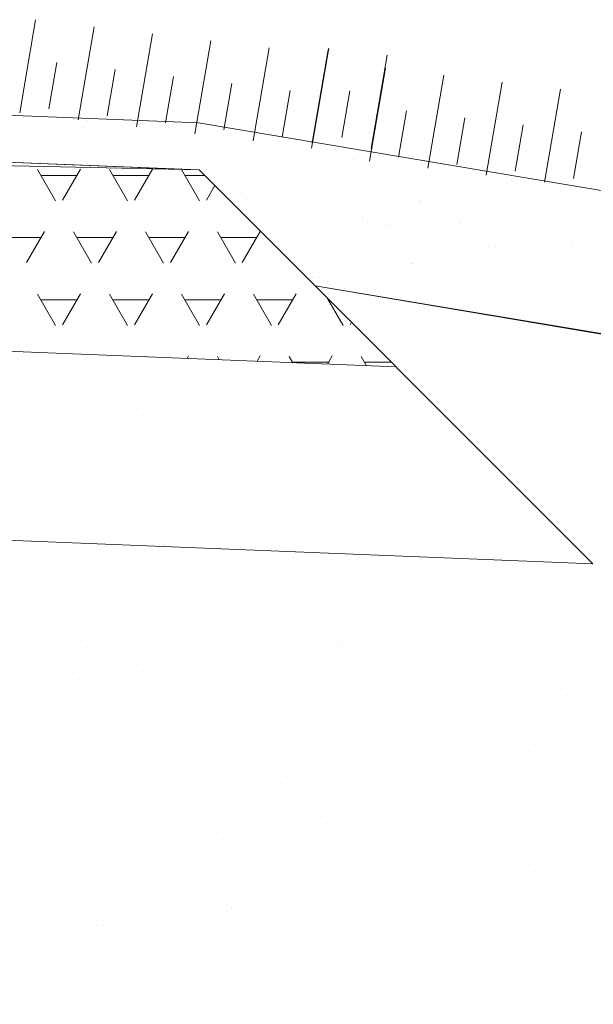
# Model space of a CAD drawing. Header units: metres. Extents: x 561538 to 562530, y 6580867 to 6581188.
# Tile 26 of 78: x 562505.538 to 562506.146, y 6580871.058 to 6580872.1. Entities that reach past the tile are written whole.
import ezdxf

# ---------------------------------------------------------------- set-up
doc = ezdxf.new("R2010")
doc.units = ezdxf.units.M
doc.layers.add('KLM_horisontaal', color=154, linetype='Continuous', lineweight=9)
doc.layers.add('KLM_lõige', color=7, linetype='Continuous', lineweight=9)

msp = doc.modelspace()

# ---------------------------------------------------------------- linework, layer by layer
at = {"layer": 'KLM_horisontaal', "color": 0}
for p, q in [((562505.4777, 6580872.0014), (562505.7277, 6580871.9914)), ((562505.7277, 6580871.9914), (562506.9777, 6580871.7814)), ((562505.4757, 6580871.9515), (562505.7257, 6580871.9415)), ((562505.7286, 6580871.9414), (562506.1456, 6580871.5244)), ((562505.8515, 6580871.8185), (562506.9726, 6580871.6302)), ((562505.4677, 6580871.7516), (562505.9371, 6580871.7329)), ((562505.4597, 6580871.5518), (562506.1456, 6580871.5244))]:
    msp.add_line(p, q, dxfattribs=at)
at = {"layer": 'KLM_lõige', "color": 3}
for p, q in [((562505.5383, 6580872.0019), (562505.5552, 6580872.1005)), ((562505.5383, 6580872.0019), (562505.5552, 6580872.1005)), ((562505.6001, 6580871.9945), (562505.6171, 6580872.093)), ((562505.6001, 6580871.9945), (562505.6171, 6580872.093)), ((562505.662, 6580871.987), (562505.6789, 6580872.0855)), ((562505.662, 6580871.987), (562505.6789, 6580872.0855)), ((562505.7238, 6580871.9795), (562505.7407, 6580872.0781)), ((562505.7238, 6580871.9795), (562505.7407, 6580872.0781)), ((562505.7856, 6580871.9721), (562505.8026, 6580872.0706)), ((562505.7856, 6580871.9721), (562505.8026, 6580872.0706)), ((562505.8489, 6580871.9717), (562505.8658, 6580872.0702)), ((562505.8474, 6580871.9646), (562505.8644, 6580872.0632)), ((562505.8483, 6580871.9702), (562505.8653, 6580872.0687)), ((562505.9107, 6580871.9642), (562505.9276, 6580872.0628)), ((562505.5693, 6580872.0061), (562505.5777, 6580872.0553)), ((562505.9089, 6580871.9507), (562505.9258, 6580872.0492)), ((562505.6311, 6580871.9986), (562505.6396, 6580872.0479)), ((562505.6929, 6580871.9911), (562505.7014, 6580872.0404)), ((562505.9707, 6580871.9432), (562505.9876, 6580872.0417)), ((562505.9707, 6580871.9432), (562505.9876, 6580872.0417)), ((562505.7547, 6580871.9837), (562505.7632, 6580872.033)), ((562506.0325, 6580871.9357), (562506.0495, 6580872.0343)), ((562506.0325, 6580871.9357), (562506.0495, 6580872.0343)), ((562505.8166, 6580871.9762), (562505.825, 6580872.0255)), ((562505.8798, 6580871.9758), (562505.8883, 6580872.0251)), ((562506.0943, 6580871.9283), (562506.1113, 6580872.0268)), ((562506.0943, 6580871.9283), (562506.1113, 6580872.0268)), ((562505.9398, 6580871.9548), (562505.9483, 6580872.0041)), ((562506.0016, 6580871.9473), (562506.0101, 6580871.9966)), ((562506.0635, 6580871.9399), (562506.0719, 6580871.9892)), ((562506.1253, 6580871.9324), (562506.1338, 6580871.9817))]:
    msp.add_line(p, q, dxfattribs=at)
at = {"layer": 'KLM_lõige', "color": 34}
for p, q in [((562505.7277, 6580871.9914), (562505.4777, 6580872.0014)), ((562505.5541, 6580871.9869), (562505.5541, 6580871.9869)), ((562505.5747, 6580871.9896), (562505.5747, 6580871.9896)), ((562505.5931, 6580871.9888), (562505.5931, 6580871.9888)), ((562505.6064, 6580871.9861), (562505.6064, 6580871.9861)), ((562505.6092, 6580871.9942), (562505.6092, 6580871.9942)), ((562505.6855, 6580871.9863), (562505.6855, 6580871.9863)), ((562505.6962, 6580871.9866), (562505.6962, 6580871.9866)), ((562506.9777, 6580871.7814), (562505.7277, 6580871.9914)), ((562505.5409, 6580871.9852), (562505.5409, 6580871.9852)), ((562505.5977, 6580871.9845), (562505.5977, 6580871.9845)), ((562505.6597, 6580871.9753), (562505.6597, 6580871.9753)), ((562505.7262, 6580871.9762), (562505.7262, 6580871.9762)), ((562505.7912, 6580871.9759), (562505.7912, 6580871.9759)), ((562505.5911, 6580871.9729), (562505.5911, 6580871.9729)), ((562505.6198, 6580871.9643), (562505.6198, 6580871.9643)), ((562505.7215, 6580871.9634), (562505.7215, 6580871.9634)), ((562505.7262, 6580871.9591), (562505.7262, 6580871.9591)), ((562505.8246, 6580871.9612), (562505.8246, 6580871.9612)), ((562505.8378, 6580871.9585), (562505.8378, 6580871.9585)), ((562505.851, 6580871.9602), (562505.851, 6580871.9602)), ((562505.8716, 6580871.963), (562505.8716, 6580871.963)), ((562505.894, 6580871.9545), (562505.894, 6580871.9545)), ((562505.9309, 6580871.956), (562505.9309, 6580871.956)), ((562505.4777, 6580871.9514), (562505.7286, 6580871.9414)), ((562505.5605, 6580871.9494), (562505.5605, 6580871.9494)), ((562505.5776, 6580871.9539), (562505.5776, 6580871.9539)), ((562505.5883, 6580871.9471), (562505.5883, 6580871.9471)), ((562505.627, 6580871.9502), (562505.627, 6580871.9502)), ((562505.6567, 6580871.9541), (562505.6567, 6580871.9541)), ((562505.6674, 6580871.9472), (562505.6674, 6580871.9472)), ((562505.6919, 6580871.9499), (562505.6919, 6580871.9499)), ((562505.7349, 6580871.945), (562505.7349, 6580871.945)), ((562505.7358, 6580871.9542), (562505.7358, 6580871.9542)), ((562505.7465, 6580871.9474), (562505.7465, 6580871.9474)), ((562505.7605, 6580871.9524), (562505.7605, 6580871.9524)), ((562505.7694, 6580871.9495), (562505.7694, 6580871.9495)), ((562505.7826, 6580871.9512), (562505.7826, 6580871.9512)), ((562505.8033, 6580871.954), (562505.8033, 6580871.954)), ((562505.8149, 6580871.9543), (562505.8149, 6580871.9543)), ((562505.8256, 6580871.9475), (562505.8256, 6580871.9475)), ((562505.827, 6580871.9532), (562505.827, 6580871.9532)), ((562505.892, 6580871.9529), (562505.892, 6580871.9529)), ((562505.9047, 6580871.9477), (562505.9047, 6580871.9477)), ((562505.9838, 6580871.9478), (562505.9838, 6580871.9478)), ((562505.7142, 6580871.9422), (562505.7142, 6580871.9422)), ((562505.7286, 6580871.9414), (562505.8515, 6580871.8185)), ((562505.7482, 6580871.9389), (562505.7482, 6580871.9389)), ((562505.8499, 6580871.938), (562505.8499, 6580871.938)), ((562505.8546, 6580871.9337), (562505.8546, 6580871.9337)), ((562505.953, 6580871.9358), (562505.953, 6580871.9358)), ((562506.0547, 6580871.9349), (562506.0547, 6580871.9349)), ((562505.7928, 6580871.9269), (562505.7928, 6580871.9269)), ((562505.8614, 6580871.9294), (562505.8614, 6580871.9294)), ((562505.9279, 6580871.9303), (562505.9279, 6580871.9303)), ((562505.9928, 6580871.9299), (562505.9928, 6580871.9299)), ((562506.0224, 6580871.9232), (562506.0224, 6580871.9232)), ((562506.0593, 6580871.9306), (562506.0593, 6580871.9306)), ((562506.0614, 6580871.9324), (562506.0614, 6580871.9324)), ((562506.0795, 6580871.9246), (562506.0795, 6580871.9246)), ((562506.1002, 6580871.9273), (562506.1002, 6580871.9273)), ((562506.1015, 6580871.9234), (562506.1015, 6580871.9234)), ((562505.7735, 6580871.9157), (562505.7735, 6580871.9157)), ((562505.7851, 6580871.9228), (562505.7851, 6580871.9228)), ((562505.8642, 6580871.923), (562505.8642, 6580871.923)), ((562505.8767, 6580871.9135), (562505.8767, 6580871.9135)), ((562505.9433, 6580871.9231), (562505.9433, 6580871.9231)), ((562505.9979, 6580871.9138), (562505.9979, 6580871.9138)), ((562506.0111, 6580871.9156), (562506.0111, 6580871.9156)), ((562506.0318, 6580871.9183), (562506.0318, 6580871.9183)), ((562506.0663, 6580871.9228), (562506.0663, 6580871.9228)), ((562505.7782, 6580871.9114), (562505.7782, 6580871.9114)), ((562505.8286, 6580871.9043), (562505.8286, 6580871.9043)), ((562505.8936, 6580871.904), (562505.8936, 6580871.904)), ((562505.9296, 6580871.9048), (562505.9296, 6580871.9048)), ((562505.9428, 6580871.9066), (562505.9428, 6580871.9066)), ((562505.9622, 6580871.9064), (562505.9622, 6580871.9064)), ((562505.9634, 6580871.9093), (562505.9634, 6580871.9093)), ((562505.9783, 6580871.9126), (562505.9783, 6580871.9126)), ((562505.983, 6580871.9083), (562505.983, 6580871.9083)), ((562506.0287, 6580871.9073), (562506.0287, 6580871.9073)), ((562506.0814, 6580871.9103), (562506.0814, 6580871.9103)), ((562506.0937, 6580871.907), (562506.0937, 6580871.907)), ((562505.8612, 6580871.8958), (562505.8612, 6580871.8958)), ((562505.8744, 6580871.8976), (562505.8744, 6580871.8976)), ((562505.8951, 6580871.9003), (562505.8951, 6580871.9003)), ((562505.7928, 6580871.8868), (562505.7928, 6580871.8868)), ((562505.8003, 6580871.8912), (562505.8003, 6580871.8912)), ((562505.806, 6580871.8886), (562505.806, 6580871.8886)), ((562505.8267, 6580871.8913), (562505.8267, 6580871.8913)), ((562505.8354, 6580871.8907), (562505.8354, 6580871.8907)), ((562505.8461, 6580871.8839), (562505.8461, 6580871.8839)), ((562505.9019, 6580871.8903), (562505.9019, 6580871.8903)), ((562505.9066, 6580871.886), (562505.9066, 6580871.886)), ((562505.9145, 6580871.8909), (562505.9145, 6580871.8909)), ((562505.9252, 6580871.8841), (562505.9252, 6580871.8841)), ((562505.9936, 6580871.891), (562505.9936, 6580871.891)), ((562506.0043, 6580871.8842), (562506.0043, 6580871.8842)), ((562506.0051, 6580871.8881), (562506.0051, 6580871.8881)), ((562506.063, 6580871.8835), (562506.063, 6580871.8835)), ((562506.0727, 6580871.8912), (562506.0727, 6580871.8912)), ((562506.0834, 6580871.8843), (562506.0834, 6580871.8843)), ((562506.1067, 6580871.8872), (562506.1067, 6580871.8872)), ((562506.1114, 6580871.8829), (562506.1114, 6580871.8829)), ((562506.1295, 6580871.8843), (562506.1295, 6580871.8843)), ((562505.7944, 6580871.878), (562505.7944, 6580871.878)), ((562505.863, 6580871.8805), (562505.863, 6580871.8805)), ((562505.9295, 6580871.8813), (562505.9295, 6580871.8813)), ((562505.9944, 6580871.881), (562505.9944, 6580871.881)), ((562505.8256, 6580871.868), (562505.8256, 6580871.868)), ((562505.8303, 6580871.8637), (562505.8303, 6580871.8637)), ((562505.9287, 6580871.8658), (562505.9287, 6580871.8658)), ((562506.0304, 6580871.8649), (562506.0304, 6580871.8649)), ((562506.1029, 6580871.8619), (562506.1029, 6580871.8619)), ((562506.1236, 6580871.8646), (562506.1236, 6580871.8646)), ((562506.1335, 6580871.8626), (562506.1335, 6580871.8626)), ((562505.8302, 6580871.8553), (562505.8302, 6580871.8553)), ((562505.8847, 6580871.8593), (562505.8847, 6580871.8593)), ((562505.8952, 6580871.855), (562505.8952, 6580871.855)), ((562505.9638, 6580871.8595), (562505.9638, 6580871.8595)), ((562505.9638, 6580871.8575), (562505.9638, 6580871.8575)), ((562506.0213, 6580871.8511), (562506.0213, 6580871.8511)), ((562506.0303, 6580871.8583), (562506.0303, 6580871.8583)), ((562506.0346, 6580871.8529), (562506.0346, 6580871.8529)), ((562506.035, 6580871.8606), (562506.035, 6580871.8606)), ((562506.0429, 6580871.8596), (562506.0429, 6580871.8596)), ((562506.0552, 6580871.8556), (562506.0552, 6580871.8556)), ((562506.0897, 6580871.8601), (562506.0897, 6580871.8601)), ((562506.0953, 6580871.858), (562506.0953, 6580871.858)), ((562506.122, 6580871.8598), (562506.122, 6580871.8598)), ((562505.8524, 6580871.8435), (562505.8524, 6580871.8435)), ((562505.953, 6580871.8421), (562505.953, 6580871.8421)), ((562505.954, 6580871.8426), (562505.954, 6580871.8426)), ((562505.9662, 6580871.8439), (562505.9662, 6580871.8439)), ((562505.9868, 6580871.8466), (562505.9868, 6580871.8466)), ((562506.0571, 6580871.8403), (562506.0571, 6580871.8403)), ((562505.8646, 6580871.8315), (562505.8646, 6580871.8315)), ((562505.8846, 6580871.8331), (562505.8846, 6580871.8331)), ((562505.8978, 6580871.8349), (562505.8978, 6580871.8349)), ((562505.9185, 6580871.8376), (562505.9185, 6580871.8376)), ((562505.9311, 6580871.8324), (562505.9311, 6580871.8324)), ((562505.9587, 6580871.8383), (562505.9587, 6580871.8383)), ((562505.996, 6580871.8321), (562505.996, 6580871.8321)), ((562506.0646, 6580871.8345), (562506.0646, 6580871.8345)), ((562506.1311, 6580871.8354), (562506.1311, 6580871.8354)), ((562505.8501, 6580871.8286), (562505.8501, 6580871.8286)), ((562505.8559, 6580871.8271), (562505.8559, 6580871.8271)), ((562505.8667, 6580871.8203), (562505.8667, 6580871.8203)), ((562505.8777, 6580871.8203), (562505.8777, 6580871.8203)), ((562505.935, 6580871.8273), (562505.935, 6580871.8273)), ((562505.9458, 6580871.8205), (562505.9458, 6580871.8205)), ((562506.0141, 6580871.8274), (562506.0141, 6580871.8274)), ((562506.0249, 6580871.8206), (562506.0249, 6580871.8206)), ((562506.0932, 6580871.8276), (562506.0932, 6580871.8276)), ((562506.104, 6580871.8207), (562506.104, 6580871.8207)), ((562505.8515, 6580871.8185), (562506.9726, 6580871.6302)), ((562505.8823, 6580871.816), (562505.8823, 6580871.816)), ((562505.9654, 6580871.8086), (562505.9654, 6580871.8086)), ((562505.9808, 6580871.8181), (562505.9808, 6580871.8181)), ((562506.0319, 6580871.8094), (562506.0319, 6580871.8094)), ((562506.0824, 6580871.8172), (562506.0824, 6580871.8172)), ((562506.0871, 6580871.8129), (562506.0871, 6580871.8129)), ((562506.0969, 6580871.8091), (562506.0969, 6580871.8091)), ((562506.1264, 6580871.7992), (562506.1264, 6580871.7992)), ((562506.0061, 6580871.7949), (562506.0061, 6580871.7949)), ((562506.0448, 6580871.7885), (562506.0448, 6580871.7885)), ((562506.058, 6580871.7902), (562506.058, 6580871.7902)), ((562506.0634, 6580871.796), (562506.0634, 6580871.796)), ((562506.0786, 6580871.7929), (562506.0786, 6580871.7929)), ((562506.1092, 6580871.7926), (562506.1092, 6580871.7926)), ((562506.1131, 6580871.7975), (562506.1131, 6580871.7975)), ((562506.1425, 6580871.7962), (562506.1425, 6580871.7962)), ((562506.0662, 6580871.7856), (562506.0662, 6580871.7856)), ((562506.1327, 6580871.7864), (562506.1327, 6580871.7864))]:
    msp.add_line(p, q, dxfattribs=at)
at = {"layer": 'KLM_lõige', "color": 7}
for p, q in [((562505.7286, 6580871.9414), (562503.4767, 6580871.9914)), ((562505.5764, 6580871.9087), (562505.5573, 6580871.9417)), ((562505.5615, 6580871.9356), (562505.5996, 6580871.9356)), ((562505.5837, 6580871.9093), (562505.6028, 6580871.9423)), ((562505.6526, 6580871.9087), (562505.6335, 6580871.9417)), ((562505.6377, 6580871.9356), (562505.6758, 6580871.9356)), ((562505.6599, 6580871.9093), (562505.679, 6580871.9423)), ((562505.7288, 6580871.9087), (562505.7097, 6580871.9417)), ((562505.7139, 6580871.9356), (562505.7344, 6580871.9356)), ((562505.9371, 6580871.7329), (562505.7286, 6580871.9414)), ((562505.7361, 6580871.9093), (562505.7451, 6580871.9249)), ((562505.5456, 6580871.8433), (562505.5647, 6580871.8763)), ((562505.6145, 6580871.8427), (562505.5954, 6580871.8757)), ((562505.6218, 6580871.8433), (562505.6409, 6580871.8763)), ((562505.6907, 6580871.8427), (562505.6716, 6580871.8757)), ((562505.698, 6580871.8433), (562505.7171, 6580871.8763)), ((562505.7669, 6580871.8427), (562505.7478, 6580871.8757)), ((562505.7742, 6580871.8433), (562505.7933, 6580871.8763)), ((562505.5234, 6580871.8697), (562505.5615, 6580871.8697)), ((562505.5996, 6580871.8697), (562505.6377, 6580871.8697)), ((562505.6758, 6580871.8697), (562505.7139, 6580871.8697)), ((562505.752, 6580871.8697), (562505.7901, 6580871.8697)), ((562505.5764, 6580871.7767), (562505.5573, 6580871.8097)), ((562505.5837, 6580871.7774), (562505.6028, 6580871.8103)), ((562505.6526, 6580871.7767), (562505.6335, 6580871.8097)), ((562505.6599, 6580871.7774), (562505.679, 6580871.8103)), ((562505.7288, 6580871.7767), (562505.7097, 6580871.8097)), ((562505.7361, 6580871.7774), (562505.7552, 6580871.8103)), ((562505.805, 6580871.7767), (562505.7859, 6580871.8097)), ((562505.8123, 6580871.7774), (562505.8314, 6580871.8103)), ((562505.5615, 6580871.8037), (562505.5996, 6580871.8037)), ((562505.6377, 6580871.8037), (562505.6758, 6580871.8037)), ((562505.7139, 6580871.8037), (562505.752, 6580871.8037)), ((562505.7901, 6580871.8037), (562505.8282, 6580871.8037)), ((562505.8812, 6580871.7767), (562505.8646, 6580871.8054)), ((562505.8885, 6580871.7774), (562505.89, 6580871.78)), ((562505.4727, 6580871.7515), (562505.9371, 6580871.7329)), ((562505.6718, 6580871.7435), (562505.6716, 6580871.7437)), ((562505.7156, 6580871.7417), (562505.7171, 6580871.7444)), ((562505.7498, 6580871.7404), (562505.7478, 6580871.7437)), ((562505.7901, 6580871.7388), (562505.7933, 6580871.7444)), ((562505.8278, 6580871.7372), (562505.824, 6580871.7437)), ((562505.8282, 6580871.7377), (562505.8663, 6580871.7377)), ((562505.8645, 6580871.7358), (562505.8695, 6580871.7444)), ((562505.9058, 6580871.7341), (562505.9002, 6580871.7437)), ((562505.9044, 6580871.7377), (562505.9323, 6580871.7377))]:
    msp.add_line(p, q, dxfattribs=at)
at = {"layer": 'KLM_lõige'}
for p, q in [((562506.9777, 6580871.6307), (562505.8515, 6580871.8185)), ((562505.8515, 6580871.8185), (562505.9371, 6580871.7329)), ((562505.929, 6580871.7806), (562505.929, 6580871.7806)), ((562505.8985, 6580871.7726), (562505.8985, 6580871.7726)), ((562506.1047, 6580871.7681), (562506.1047, 6580871.7681)), ((562505.9078, 6580871.764), (562505.9078, 6580871.764)), ((562506.0023, 6580871.7645), (562506.0023, 6580871.7645)), ((562505.9371, 6580871.7329), (562505.4727, 6580871.7515)), ((562505.5425, 6580871.7298), (562505.5425, 6580871.7298)), ((562505.6006, 6580871.7293), (562505.6006, 6580871.7293)), ((562505.7306, 6580871.7287), (562505.7306, 6580871.7287)), ((562505.7458, 6580871.728), (562505.7458, 6580871.728)), ((562505.8678, 6580871.7336), (562505.8678, 6580871.7336)), ((562506.0008, 6580871.7353), (562506.0008, 6580871.7353)), ((562506.0814, 6580871.7275), (562506.0814, 6580871.7275)), ((562506.1227, 6580871.733), (562506.1227, 6580871.733)), ((562506.1307, 6580871.7347), (562506.1307, 6580871.7347)), ((562505.7551, 6580871.7194), (562505.7551, 6580871.7194)), ((562505.952, 6580871.7235), (562505.952, 6580871.7235)), ((562505.986, 6580871.715), (562505.986, 6580871.715)), ((562506.055, 6580871.724), (562506.055, 6580871.724)), ((562505.9182, 6580871.706), (562505.9182, 6580871.706)), ((562505.9447, 6580871.7095), (562505.9447, 6580871.7095)), ((562505.6284, 6580871.6995), (562505.6284, 6580871.6995)), ((562505.7866, 6580871.6998), (562505.7866, 6580871.6998)), ((562505.8492, 6580871.697), (562505.8492, 6580871.697)), ((562505.9448, 6580871.7001), (562505.9448, 6580871.7001)), ((562506.103, 6580871.7004), (562506.103, 6580871.7004)), ((562505.593, 6580871.6834), (562505.593, 6580871.6834)), ((562505.6499, 6580871.6858), (562505.6499, 6580871.6858)), ((562505.7815, 6580871.688), (562505.7815, 6580871.688)), ((562505.8023, 6580871.6834), (562505.8023, 6580871.6834)), ((562505.8079, 6580871.6915), (562505.8079, 6580871.6915)), ((562505.8081, 6580871.6861), (562505.8081, 6580871.6861)), ((562505.9663, 6580871.6864), (562505.9663, 6580871.6864)), ((562506.0694, 6580871.6877), (562506.0694, 6580871.6877)), ((562506.1245, 6580871.6867), (562506.1245, 6580871.6867)), ((562505.6024, 6580871.6748), (562505.6024, 6580871.6748)), ((562505.6693, 6580871.6817), (562505.6693, 6580871.6817)), ((562505.6712, 6580871.6735), (562505.6712, 6580871.6735)), ((562505.7125, 6580871.679), (562505.7125, 6580871.679)), ((562505.7993, 6580871.6789), (562505.7993, 6580871.6789)), ((562505.9322, 6580871.6828), (562505.9322, 6580871.6828)), ((562506.0026, 6580871.6772), (562506.0026, 6580871.6772)), ((562505.6447, 6580871.67), (562505.6447, 6580871.67)), ((562506.012, 6580871.6686), (562506.012, 6580871.6686)), ((562505.5757, 6580871.661), (562505.5757, 6580871.661)), ((562505.5688, 6580871.6364), (562505.5688, 6580871.6364)), ((562505.6038, 6580871.6314), (562505.6038, 6580871.6314)), ((562505.6466, 6580871.6343), (562505.6466, 6580871.6343)), ((562505.727, 6580871.6367), (562505.727, 6580871.6367)), ((562505.8499, 6580871.6326), (562505.8499, 6580871.6326)), ((562505.871, 6580871.6358), (562505.871, 6580871.6358)), ((562505.8852, 6580871.637), (562505.8852, 6580871.637)), ((562506.004, 6580871.6375), (562506.004, 6580871.6375)), ((562506.0434, 6580871.6373), (562506.0434, 6580871.6373)), ((562506.1339, 6580871.6368), (562506.1339, 6580871.6368)), ((562505.7338, 6580871.6308), (562505.7338, 6580871.6308)), ((562505.8592, 6580871.624), (562505.8592, 6580871.624)), ((562506.0561, 6580871.6281), (562506.0561, 6580871.6281)), ((562506.1282, 6580871.6022), (562506.1282, 6580871.6022)), ((562506.0328, 6580871.5896), (562506.0328, 6580871.5896)), ((562506.0726, 6580871.5898), (562506.0726, 6580871.5898)), ((562506.1018, 6580871.5987), (562506.1018, 6580871.5987)), ((562505.6725, 6580871.5838), (562505.6725, 6580871.5838)), ((562505.6972, 6580871.588), (562505.6972, 6580871.588)), ((562505.7065, 6580871.5794), (562505.7065, 6580871.5794)), ((562505.8055, 6580871.5855), (562505.8055, 6580871.5855)), ((562505.9034, 6580871.5835), (562505.9034, 6580871.5835)), ((562505.9354, 6580871.5849), (562505.9354, 6580871.5849)), ((562505.9651, 6580871.5807), (562505.9651, 6580871.5807)), ((562505.9915, 6580871.5842), (562505.9915, 6580871.5842)), ((562506.1067, 6580871.5818), (562506.1067, 6580871.5818)), ((562505.6695, 6580871.5723), (562505.6695, 6580871.5723)), ((562505.8277, 6580871.5726), (562505.8277, 6580871.5726)), ((562505.8961, 6580871.5716), (562505.8961, 6580871.5716)), ((562505.9859, 6580871.5729), (562505.9859, 6580871.5729)), ((562506.1161, 6580871.5732), (562506.1161, 6580871.5732)), ((562506.1441, 6580871.5731), (562506.1441, 6580871.5731)), ((562505.6909, 6580871.5586), (562505.6909, 6580871.5586)), ((562505.8283, 6580871.5627), (562505.8283, 6580871.5627)), ((562505.8491, 6580871.5589), (562505.8491, 6580871.5589)), ((562505.8548, 6580871.5662), (562505.8548, 6580871.5662)), ((562506.0073, 6580871.5592), (562506.0073, 6580871.5592)), ((562505.718, 6580871.5482), (562505.718, 6580871.5482)), ((562505.7593, 6580871.5536), (562505.7593, 6580871.5536)), ((562505.5445, 6580871.5434), (562505.5445, 6580871.5434)), ((562505.6916, 6580871.5447), (562505.6916, 6580871.5447)), ((562505.7507, 6580871.5389), (562505.7507, 6580871.5389)), ((562505.8742, 6580871.5379), (562505.8742, 6580871.5379)), ((562506.0072, 6580871.5396), (562506.0072, 6580871.5396)), ((562506.1371, 6580871.5389), (562506.1371, 6580871.5389)), ((562505.5538, 6580871.5348), (562505.5538, 6580871.5348)), ((562505.5813, 6580871.5302), (562505.5813, 6580871.5302)), ((562505.607, 6580871.5336), (562505.607, 6580871.5336)), ((562505.6226, 6580871.5356), (562505.6226, 6580871.5356)), ((562505.737, 6580871.5329), (562505.737, 6580871.5329)), ((562505.954, 6580871.5372), (562505.954, 6580871.5372)), ((562505.9634, 6580871.5286), (562505.9634, 6580871.5286)), ((562505.5548, 6580871.5267), (562505.5548, 6580871.5267)), ((562505.6098, 6580871.5092), (562505.6098, 6580871.5092)), ((562505.768, 6580871.5095), (562505.768, 6580871.5095)), ((562505.9262, 6580871.5098), (562505.9262, 6580871.5098)), ((562506.0844, 6580871.5101), (562506.0844, 6580871.5101)), ((562505.598, 6580871.4944), (562505.598, 6580871.4944)), ((562505.6757, 6580871.4859), (562505.6757, 6580871.4859)), ((562505.8013, 6580871.4926), (562505.8013, 6580871.4926)), ((562505.8087, 6580871.4876), (562505.8087, 6580871.4876)), ((562505.9386, 6580871.487), (562505.9386, 6580871.487)), ((562506.0076, 6580871.4881), (562506.0076, 6580871.4881)), ((562506.0758, 6580871.4919), (562506.0758, 6580871.4919)), ((562505.5385, 6580871.481), (562505.5385, 6580871.481)), ((562505.8107, 6580871.484), (562505.8107, 6580871.484)), ((562506.0119, 6580871.4553), (562506.0119, 6580871.4553)), ((562506.0383, 6580871.4588), (562506.0383, 6580871.4588)), ((562506.0796, 6580871.4642), (562506.0796, 6580871.4642)), ((562505.5523, 6580871.4448), (562505.5523, 6580871.4448)), ((562505.6486, 6580871.448), (562505.6486, 6580871.448)), ((562505.7105, 6580871.4451), (562505.7105, 6580871.4451)), ((562505.8548, 6580871.4435), (562505.8548, 6580871.4435)), ((562505.8687, 6580871.4454), (562505.8687, 6580871.4454)), ((562505.9429, 6580871.4462), (562505.9429, 6580871.4462)), ((562506.0269, 6580871.4457), (562506.0269, 6580871.4457)), ((562505.6102, 6580871.4357), (562505.6102, 6580871.4357)), ((562505.6579, 6580871.4394), (562505.6579, 6580871.4394)), ((562505.7402, 6580871.4351), (562505.7402, 6580871.4351)), ((562505.8751, 6580871.4373), (562505.8751, 6580871.4373)), ((562505.8774, 6580871.44), (562505.8774, 6580871.44)), ((562505.9016, 6580871.4408), (562505.9016, 6580871.4408)), ((562506.0104, 6580871.4417), (562506.0104, 6580871.4417)), ((562506.0581, 6580871.4418), (562506.0581, 6580871.4418)), ((562506.0675, 6580871.4332), (562506.0675, 6580871.4332)), ((562506.1403, 6580871.4411), (562506.1403, 6580871.4411)), ((562505.5737, 6580871.4311), (562505.5737, 6580871.4311)), ((562505.7319, 6580871.4314), (562505.7319, 6580871.4314)), ((562505.7648, 6580871.4228), (562505.7648, 6580871.4228)), ((562505.8061, 6580871.4282), (562505.8061, 6580871.4282)), ((562505.8901, 6580871.4317), (562505.8901, 6580871.4317)), ((562506.0483, 6580871.432), (562506.0483, 6580871.432)), ((562505.7384, 6580871.4193), (562505.7384, 6580871.4193)), ((562505.6281, 6580871.4048), (562505.6281, 6580871.4048)), ((562505.6694, 6580871.4102), (562505.6694, 6580871.4102)), ((562505.6017, 6580871.4013), (562505.6017, 6580871.4013)), ((562505.7021, 6580871.3989), (562505.7021, 6580871.3989)), ((562505.9054, 6580871.3972), (562505.9054, 6580871.3972)), ((562506.079, 6580871.3941), (562506.079, 6580871.3941)), ((562506.1117, 6580871.3927), (562506.1117, 6580871.3927)), ((562505.5417, 6580871.3831), (562505.5417, 6580871.3831)), ((562505.6508, 6580871.382), (562505.6508, 6580871.382)), ((562505.6789, 6580871.388), (562505.6789, 6580871.388)), ((562505.809, 6580871.3823), (562505.809, 6580871.3823)), ((562505.8119, 6580871.3897), (562505.8119, 6580871.3897)), ((562505.9148, 6580871.3886), (562505.9148, 6580871.3886)), ((562505.9418, 6580871.3891), (562505.9418, 6580871.3891)), ((562505.9672, 6580871.3826), (562505.9672, 6580871.3826)), ((562506.1254, 6580871.3829), (562506.1254, 6580871.3829)), ((562505.5494, 6580871.3544), (562505.5494, 6580871.3544)), ((562505.7527, 6580871.3526), (562505.7527, 6580871.3526)), ((562505.7621, 6580871.344), (562505.7621, 6580871.344)), ((562505.8806, 6580871.3421), (562505.8806, 6580871.3421)), ((562505.959, 6580871.3481), (562505.959, 6580871.3481)), ((562506.0136, 6580871.3438), (562506.0136, 6580871.3438)), ((562506.1435, 6580871.3432), (562506.1435, 6580871.3432)), ((562505.6134, 6580871.3378), (562505.6134, 6580871.3378)), ((562505.7434, 6580871.3372), (562505.7434, 6580871.3372)), ((562506.0587, 6580871.33), (562506.0587, 6580871.33)), ((562506.0852, 6580871.3334), (562506.0852, 6580871.3334)), ((562506.1265, 6580871.3389), (562506.1265, 6580871.3389)), ((562505.9897, 6580871.3209), (562505.9897, 6580871.3209)), ((562506.0679, 6580871.3184), (562506.0679, 6580871.3184)), ((562505.5933, 6580871.3176), (562505.5933, 6580871.3176)), ((562505.6, 6580871.308), (562505.6, 6580871.308)), ((562505.7515, 6580871.3179), (562505.7515, 6580871.3179)), ((562505.9097, 6580871.3182), (562505.9097, 6580871.3182)), ((562505.922, 6580871.3119), (562505.922, 6580871.3119)), ((562505.9484, 6580871.3154), (562505.9484, 6580871.3154)), ((562505.6094, 6580871.2994), (562505.6094, 6580871.2994)), ((562505.6147, 6580871.3039), (562505.6147, 6580871.3039)), ((562505.7729, 6580871.3042), (562505.7729, 6580871.3042)), ((562505.8063, 6580871.3035), (562505.8063, 6580871.3035)), ((562505.853, 6580871.3029), (562505.853, 6580871.3029)), ((562505.9311, 6580871.3045), (562505.9311, 6580871.3045)), ((562506.0095, 6580871.3018), (562506.0095, 6580871.3018)), ((562506.0893, 6580871.3048), (562506.0893, 6580871.3048)), ((562505.6821, 6580871.2902), (562505.6821, 6580871.2902)), ((562505.7852, 6580871.2939), (562505.7852, 6580871.2939)), ((562505.8117, 6580871.2974), (562505.8117, 6580871.2974)), ((562505.8151, 6580871.2919), (562505.8151, 6580871.2919)), ((562505.945, 6580871.2912), (562505.945, 6580871.2912)), ((562506.0189, 6580871.2932), (562506.0189, 6580871.2932)), ((562506.0822, 6580871.2962), (562506.0822, 6580871.2962)), ((562505.5449, 6580871.2852), (562505.5449, 6580871.2852)), ((562505.6749, 6580871.2794), (562505.6749, 6580871.2794)), ((562505.7162, 6580871.2849), (562505.7162, 6580871.2849)), ((562505.5795, 6580871.2669), (562505.5795, 6580871.2669)), ((562505.6485, 6580871.2759), (562505.6485, 6580871.2759)), ((562505.6535, 6580871.2589), (562505.6535, 6580871.2589)), ((562505.8568, 6580871.2572), (562505.8568, 6580871.2572)), ((562505.6919, 6580871.2548), (562505.6919, 6580871.2548)), ((562505.8501, 6580871.2551), (562505.8501, 6580871.2551)), ((562505.8662, 6580871.2486), (562505.8662, 6580871.2486)), ((562506.0083, 6580871.2554), (562506.0083, 6580871.2554)), ((562506.0168, 6580871.2459), (562506.0168, 6580871.2459)), ((562506.0631, 6580871.2527), (562506.0631, 6580871.2527)), ((562505.6166, 6580871.2399), (562505.6166, 6580871.2399)), ((562505.7466, 6580871.2393), (562505.7466, 6580871.2393)), ((562505.8838, 6580871.2442), (562505.8838, 6580871.2442)), ((562505.7041, 6580871.2126), (562505.7041, 6580871.2126)), ((562505.7135, 6580871.204), (562505.7135, 6580871.204)), ((562505.9104, 6580871.2081), (562505.9104, 6580871.2081)), ((562506.1056, 6580871.2046), (562506.1056, 6580871.2046)), ((562506.1137, 6580871.2064), (562506.1137, 6580871.2064)), ((562506.132, 6580871.2081), (562506.132, 6580871.2081)), ((562505.8183, 6580871.194), (562505.8183, 6580871.194)), ((562505.9482, 6580871.1934), (562505.9482, 6580871.1934)), ((562506.0366, 6580871.1955), (562506.0366, 6580871.1955)), ((562506.0854, 6580871.1983), (562506.0854, 6580871.1983)), ((562506.123, 6580871.1978), (562506.123, 6580871.1978)), ((562505.5481, 6580871.1873), (562505.5481, 6580871.1873)), ((562505.6343, 6580871.1904), (562505.6343, 6580871.1904)), ((562505.6853, 6580871.1923), (562505.6853, 6580871.1923)), ((562505.7925, 6580871.1907), (562505.7925, 6580871.1907)), ((562505.9507, 6580871.1909), (562505.9507, 6580871.1909)), ((562505.9688, 6580871.1866), (562505.9688, 6580871.1866)), ((562505.9953, 6580871.1901), (562505.9953, 6580871.1901)), ((562506.1089, 6580871.1912), (562506.1089, 6580871.1912)), ((562505.6558, 6580871.1767), (562505.6558, 6580871.1767)), ((562505.814, 6580871.177), (562505.814, 6580871.177)), ((562505.8998, 6580871.1775), (562505.8998, 6580871.1775)), ((562505.9722, 6580871.1773), (562505.9722, 6580871.1773)), ((562506.1304, 6580871.1776), (562506.1304, 6580871.1776)), ((562505.5514, 6580871.168), (562505.5514, 6580871.168)), ((562505.7577, 6580871.1635), (562505.7577, 6580871.1635)), ((562505.8321, 6580871.1686), (562505.8321, 6580871.1686)), ((562505.8585, 6580871.1721), (562505.8585, 6580871.1721)), ((562505.5608, 6580871.1594), (562505.5608, 6580871.1594)), ((562505.7218, 6580871.1541), (562505.7218, 6580871.1541)), ((562505.7631, 6580871.1595), (562505.7631, 6580871.1595)), ((562505.9609, 6580871.1618), (562505.9609, 6580871.1618)), ((562505.9703, 6580871.1532), (562505.9703, 6580871.1532)), ((562505.6198, 6580871.142), (562505.6198, 6580871.142)), ((562505.6263, 6580871.1415), (562505.6263, 6580871.1415)), ((562505.6953, 6580871.1506), (562505.6953, 6580871.1506)), ((562505.7498, 6580871.1414), (562505.7498, 6580871.1414)), ((562505.887, 6580871.1463), (562505.887, 6580871.1463)), ((562506.02, 6580871.148), (562506.02, 6580871.148)), ((562505.5586, 6580871.1326), (562505.5586, 6580871.1326)), ((562505.585, 6580871.1361), (562505.585, 6580871.1361)), ((562505.5747, 6580871.1273), (562505.5747, 6580871.1273)), ((562505.7329, 6580871.1276), (562505.7329, 6580871.1276)), ((562505.8911, 6580871.1279), (562505.8911, 6580871.1279)), ((562506.0493, 6580871.1282), (562506.0493, 6580871.1282)), ((562505.605, 6580871.119), (562505.605, 6580871.119)), ((562505.8082, 6580871.1172), (562505.8082, 6580871.1172)), ((562506.0145, 6580871.1127), (562506.0145, 6580871.1127)), ((562505.8176, 6580871.1086), (562505.8176, 6580871.1086)), ((562506.0886, 6580871.1004), (562506.0886, 6580871.1004)), ((562505.5513, 6580871.0895), (562505.5513, 6580871.0895)), ((562505.6885, 6580871.0944), (562505.6885, 6580871.0944)), ((562505.8215, 6580871.0961), (562505.8215, 6580871.0961)), ((562505.9514, 6580871.0955), (562505.9514, 6580871.0955)), ((562505.6555, 6580871.0726), (562505.6555, 6580871.0726)), ((562506.0834, 6580871.0701), (562506.0834, 6580871.0701)), ((562505.6649, 6580871.064), (562505.6649, 6580871.064)), ((562505.6754, 6580871.0632), (562505.6754, 6580871.0632)), ((562505.8336, 6580871.0635), (562505.8336, 6580871.0635)), ((562505.8618, 6580871.0681), (562505.8618, 6580871.0681)), ((562505.9918, 6580871.0637), (562505.9918, 6580871.0637)), ((562506.0157, 6580871.0612), (562506.0157, 6580871.0612)), ((562506.0421, 6580871.0647), (562506.0421, 6580871.0647)), ((562506.0651, 6580871.0664), (562506.0651, 6580871.0664)), ((562506.0744, 6580871.0578), (562506.0744, 6580871.0578))]:
    msp.add_line(p, q, dxfattribs=at)

doc.saveas('drawing.dxf')
